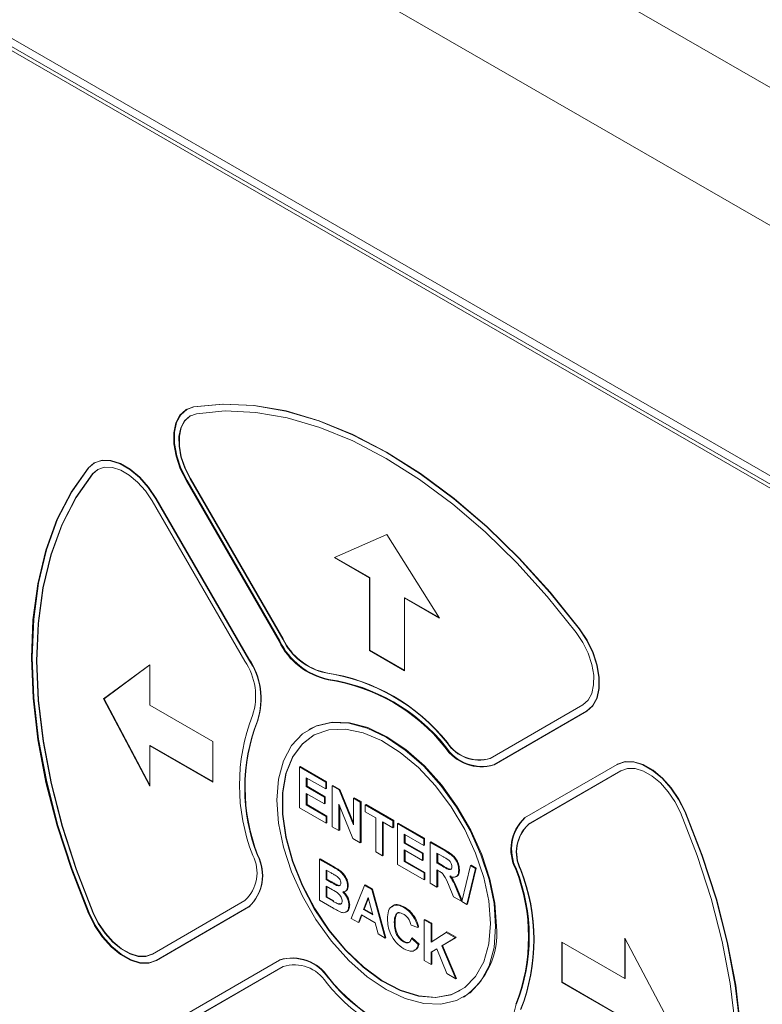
# Paper-space layout '2' of a CAD drawing. Header units: inches. Extents: x 1 to 109, y 1 to 85.
# Tile 47 of 66: x 81.59 to 83.09, y 27.8 to 29.79. Entities that reach past the tile are written whole.
import ezdxf

# ---------------------------------------------------------------- set-up
doc = ezdxf.new("R2010")
doc.units = ezdxf.units.IN
doc.header["$MEASUREMENT"] = 0

psp = doc.layouts.new('2')

# ---------------------------------------------------------------- linework, layer by layer
at = {"color": 7, "linetype": 'Continuous', "lineweight": 15, "ltscale": 5}
for p, q in [((74.21, 34.7828), (85.3716, 28.3393)), ((83.371, 29.2151), (81.2851, 30.4193)), ((83.4265, 28.6771), (81.2438, 29.9372)), ((81.2851, 29.8885), (83.371, 28.6843)), ((81.2921, 29.8926), (83.3781, 28.6884)), ((81.9379, 29.0042), (81.9235, 28.999)), ((81.9235, 28.999), (81.9227, 28.9986)), ((81.7374, 28.8911), (81.7256, 28.8811)), ((81.7366, 28.8907), (81.7359, 28.8903)), ((81.7441, 28.8777), (81.7338, 28.8689)), ((81.9228, 28.8542), (82.1101, 28.5302)), ((81.9242, 28.855), (82.1115, 28.531)), ((81.9303, 28.8585), (82.1176, 28.5345)), ((81.931, 28.8589), (82.1183, 28.535)), ((82.0407, 28.4899), (81.8534, 28.8139)), ((82.0482, 28.4943), (81.8609, 28.8183)), ((82.0489, 28.4947), (81.8616, 28.8187)), ((82.3281, 28.7459), (82.222, 28.6993)), ((82.4341, 28.5769), (82.3281, 28.7459)), ((82.222, 28.6993), (82.2927, 28.6585)), ((82.2228, 28.6997), (82.2934, 28.6589)), ((82.2934, 28.6589), (82.2927, 28.6585)), ((82.2927, 28.6585), (82.2927, 28.5115)), ((82.2934, 28.6589), (82.2934, 28.5119)), ((82.3641, 28.6181), (82.3634, 28.6177)), ((82.3634, 28.4707), (82.3634, 28.6177)), ((82.3634, 28.6177), (82.4341, 28.5769)), ((82.3641, 28.6181), (82.4333, 28.5781)), ((82.2934, 28.5119), (82.2927, 28.5115)), ((82.2927, 28.5115), (82.3634, 28.4707)), ((82.2934, 28.5119), (82.3634, 28.4715)), ((81.8491, 28.4823), (81.7557, 28.4137)), ((81.8491, 28.4822), (81.7564, 28.4141)), ((81.8491, 28.4007), (81.8491, 28.4823)), ((81.7564, 28.4141), (81.7557, 28.4137)), ((81.7557, 28.4137), (81.8491, 28.2374)), ((81.7564, 28.4141), (81.8491, 28.2391)), ((81.9764, 28.3272), (81.8491, 28.4007)), ((82.5365, 28.2932), (82.7234, 28.4016)), ((82.544, 28.2802), (82.7309, 28.3886)), ((82.5447, 28.2806), (82.7316, 28.389)), ((82.1718, 28.3527), (82.1704, 28.3518)), ((81.9764, 28.2455), (81.9764, 28.3272)), ((81.8498, 28.3194), (81.8491, 28.319)), ((81.8491, 28.2374), (81.8491, 28.319)), ((81.8491, 28.319), (81.9764, 28.2455)), ((81.8498, 28.3194), (81.9764, 28.2464)), ((82.1513, 28.276), (82.1527, 28.2768)), ((82.1513, 28.1934), (82.1513, 28.276)), ((82.1513, 28.276), (82.2045, 28.2453)), ((82.1527, 28.2768), (82.2059, 28.2461)), ((82.544, 28.2802), (82.5447, 28.2806)), ((82.5447, 28.2806), (82.5447, 28.2806)), ((82.793, 28.2813), (82.6061, 28.1729)), ((82.8005, 28.2683), (82.6136, 28.1599)), ((82.8008, 28.2685), (82.6143, 28.1603)), ((82.7938, 28.2817), (82.7931, 28.2813)), ((82.2045, 28.2316), (82.1651, 28.2543)), ((82.1651, 28.2543), (82.1651, 28.2363)), ((82.1665, 28.2535), (82.1665, 28.2371)), ((82.2045, 28.2453), (82.2059, 28.2461)), ((82.2045, 28.2453), (82.2045, 28.2316)), ((82.2059, 28.2461), (82.2059, 28.2324)), ((82.1651, 28.2363), (82.1665, 28.2371)), ((82.1651, 28.2363), (82.2017, 28.2152)), ((82.1665, 28.2371), (82.2032, 28.216)), ((82.2045, 28.2316), (82.2059, 28.2324)), ((82.2173, 28.2379), (82.2187, 28.2387)), ((82.2173, 28.1553), (82.2173, 28.2379)), ((82.2173, 28.2379), (82.2317, 28.2296)), ((82.2187, 28.2387), (82.2331, 28.2304)), ((82.2317, 28.2296), (82.2331, 28.2304)), ((82.2317, 28.2296), (82.2604, 28.1588)), ((82.2331, 28.2304), (82.2604, 28.1631)), ((82.2017, 28.2014), (82.1651, 28.2226)), ((82.1651, 28.2226), (82.1651, 28.1993)), ((82.1665, 28.2217), (82.1665, 28.2001)), ((82.2017, 28.2152), (82.2032, 28.216)), ((82.2017, 28.2152), (82.2017, 28.2014)), ((82.2032, 28.216), (82.2032, 28.2022)), ((82.2604, 28.213), (82.2618, 28.2139)), ((82.2604, 28.1588), (82.2604, 28.213)), ((82.2604, 28.213), (82.2742, 28.2051)), ((82.2618, 28.2139), (82.2756, 28.2059)), ((82.2742, 28.2051), (82.2756, 28.2059)), ((82.2742, 28.2051), (82.2742, 28.1225)), ((82.2756, 28.2059), (82.2756, 28.1234)), ((82.2054, 28.1622), (82.1513, 28.1934)), ((82.1651, 28.1993), (82.1665, 28.2001)), ((82.1651, 28.1993), (82.2054, 28.176)), ((82.1665, 28.2001), (82.2068, 28.1768)), ((82.2017, 28.2014), (82.2032, 28.2022)), ((82.2594, 28.1311), (82.2311, 28.2008)), ((82.2311, 28.2008), (82.2311, 28.1474)), ((82.2325, 28.1973), (82.2325, 28.1482)), ((82.2842, 28.1993), (82.2857, 28.2001)), ((82.2842, 28.1855), (82.2842, 28.1993)), ((82.2842, 28.1993), (82.3402, 28.167)), ((82.3053, 28.1734), (82.2842, 28.1855)), ((82.2857, 28.2001), (82.3416, 28.1678)), ((82.2054, 28.176), (82.2068, 28.1768)), ((82.2054, 28.176), (82.2054, 28.1622)), ((82.2068, 28.1768), (82.2068, 28.163)), ((82.3053, 28.1045), (82.3053, 28.1734)), ((82.3402, 28.1532), (82.3191, 28.1654)), ((82.3191, 28.1654), (82.3191, 28.0966)), ((82.3402, 28.167), (82.3416, 28.1678)), ((82.3402, 28.167), (82.3402, 28.1532)), ((82.3416, 28.1678), (82.3416, 28.1541)), ((82.2054, 28.1622), (82.2068, 28.163)), ((82.2311, 28.1474), (82.2173, 28.1553)), ((82.2311, 28.1474), (82.2325, 28.1482)), ((82.3205, 28.1646), (82.3205, 28.0974)), ((82.3402, 28.1532), (82.3416, 28.1541)), ((82.3493, 28.1617), (82.3507, 28.1625)), ((82.3493, 28.0791), (82.3493, 28.1617)), ((82.3493, 28.1617), (82.4025, 28.131)), ((82.3507, 28.1625), (82.4039, 28.1318)), ((82.2742, 28.1225), (82.2594, 28.1311)), ((82.4025, 28.1173), (82.3631, 28.14)), ((82.3631, 28.14), (82.3631, 28.122)), ((82.3645, 28.1392), (82.3645, 28.1228)), ((82.4025, 28.131), (82.4039, 28.1318)), ((82.4025, 28.131), (82.4025, 28.1173)), ((82.4039, 28.1318), (82.4039, 28.1181)), ((82.2742, 28.1225), (82.2756, 28.1234)), ((82.3631, 28.122), (82.3645, 28.1228)), ((82.3631, 28.122), (82.3997, 28.1009)), ((82.3997, 28.0871), (82.3631, 28.1083)), ((82.3631, 28.1083), (82.3631, 28.085)), ((82.3645, 28.1228), (82.4012, 28.1017)), ((82.3645, 28.1074), (82.3645, 28.0858)), ((82.4025, 28.1173), (82.4039, 28.1181)), ((82.4153, 28.1236), (82.4167, 28.1244)), ((82.4153, 28.041), (82.4153, 28.1236)), ((82.4153, 28.1236), (82.4453, 28.1063)), ((82.4167, 28.1244), (82.4467, 28.1071)), ((82.1917, 28.0893), (82.1931, 28.0901)), ((82.1917, 28.0893), (82.2205, 28.0727)), ((82.1917, 28.0068), (82.1917, 28.0893)), ((82.1931, 28.0901), (82.2219, 28.0735)), ((82.3191, 28.0966), (82.3053, 28.1045)), ((82.3191, 28.0966), (82.3205, 28.0974)), ((82.3631, 28.085), (82.3645, 28.0858)), ((82.3645, 28.0858), (82.4048, 28.0625)), ((82.3997, 28.1009), (82.4012, 28.1017)), ((82.3997, 28.1009), (82.3997, 28.0871)), ((82.3997, 28.0871), (82.4012, 28.0879)), ((82.4012, 28.1017), (82.4012, 28.0879)), ((82.4408, 28.0952), (82.4291, 28.1019)), ((82.4291, 28.1019), (82.4291, 28.0818)), ((82.4305, 28.1011), (82.4305, 28.0826)), ((82.2141, 28.0626), (82.2054, 28.0676)), ((82.2054, 28.0676), (82.2054, 28.0486)), ((82.2068, 28.0668), (82.2068, 28.0494)), ((82.4034, 28.0479), (82.3493, 28.0791)), ((82.3631, 28.085), (82.4034, 28.0617)), ((82.4291, 28.0818), (82.4305, 28.0826)), ((82.4291, 28.0818), (82.4401, 28.0754)), ((82.4321, 28.0663), (82.4291, 28.068)), ((82.4291, 28.068), (82.4291, 28.0331)), ((82.4305, 28.0826), (82.4416, 28.0762)), ((82.4305, 28.0672), (82.4305, 28.0339)), ((82.4731, 28.0674), (82.4745, 28.0682)), ((82.4792, 28.0042), (82.4966, 28.0767)), ((82.507, 28.0707), (82.4896, 27.9982)), ((82.5084, 28.0715), (82.491, 27.999)), ((82.4966, 28.0767), (82.498, 28.0775)), ((82.4966, 28.0767), (82.507, 28.0707)), ((82.498, 28.0775), (82.5084, 28.0715)), ((82.507, 28.0707), (82.5084, 28.0715)), ((82.2054, 28.0486), (82.2068, 28.0494)), ((82.2054, 28.0486), (82.2154, 28.0428)), ((82.2068, 28.0494), (82.2168, 28.0436)), ((82.4034, 28.0617), (82.4048, 28.0625)), ((82.4034, 28.0617), (82.4034, 28.0479)), ((82.4034, 28.0479), (82.4048, 28.0487)), ((82.4048, 28.0625), (82.4048, 28.0487)), ((82.2177, 28.0277), (82.2054, 28.0348)), ((82.2054, 28.0348), (82.2054, 28.0126)), ((82.2068, 28.034), (82.2068, 28.0134)), ((82.2264, 28.0367), (82.2278, 28.0376)), ((82.2485, 28.0357), (82.2499, 28.0366)), ((82.2558, 27.9697), (82.2828, 28.0367)), ((82.2828, 28.0367), (82.2843, 28.0375)), ((82.2828, 28.0367), (82.2974, 28.0283)), ((82.2843, 28.0375), (82.2988, 28.0291)), ((82.2974, 28.0283), (82.2988, 28.0291)), ((82.2974, 28.0283), (82.3246, 27.93)), ((82.2988, 28.0291), (82.326, 27.9308)), ((82.4291, 28.0331), (82.4153, 28.041)), ((82.4291, 28.0331), (82.4305, 28.0339)), ((82.4625, 28.0138), (82.4523, 28.0384)), ((82.4699, 28.0259), (82.4713, 28.0267)), ((82.4699, 28.0259), (82.4786, 28.0045)), ((82.4713, 28.0267), (82.4797, 28.0061)), ((81.8542, 27.8976), (82.0411, 28.0059)), ((82.2159, 27.9928), (82.1917, 28.0068)), ((82.2054, 28.0126), (82.2068, 28.0134)), ((82.2054, 28.0126), (82.2194, 28.0045)), ((82.2068, 28.0134), (82.2209, 28.0053)), ((82.2433, 28.0244), (82.2451, 28.0254)), ((82.2902, 28.0123), (82.2808, 27.9881)), ((82.2906, 28.0106), (82.2822, 27.9889)), ((82.2996, 27.9773), (82.2902, 28.0123)), ((82.4786, 28.0045), (82.4625, 28.0138)), ((81.8617, 27.8846), (82.0486, 27.993)), ((81.8624, 27.885), (82.0493, 27.9934)), ((82.2299, 27.999), (82.2313, 27.9998)), ((82.2512, 27.9963), (82.2527, 27.9971)), ((82.2808, 27.9881), (82.2822, 27.9889)), ((82.2808, 27.9881), (82.2996, 27.9773)), ((82.2822, 27.9889), (82.2991, 27.9792)), ((82.3623, 27.9919), (82.3637, 27.9927)), ((82.4786, 28.0045), (82.4794, 28.005)), ((82.4896, 27.9982), (82.4792, 28.0042)), ((82.4896, 27.9982), (82.491, 27.999)), ((82.2705, 27.9613), (82.2558, 27.9697)), ((82.2765, 27.9768), (82.2705, 27.9613)), ((82.2774, 27.9763), (82.2719, 27.9621)), ((82.304, 27.961), (82.2765, 27.9768)), ((82.3833, 27.9707), (82.3848, 27.9715)), ((82.4034, 27.9671), (82.4048, 27.9679)), ((82.4034, 27.8845), (82.4034, 27.9671)), ((82.4034, 27.9671), (82.4172, 27.9592)), ((82.4048, 27.9679), (82.4186, 27.96)), ((82.2705, 27.9613), (82.2719, 27.9621)), ((82.31, 27.9384), (82.304, 27.961)), ((82.3429, 27.9618), (82.3443, 27.9626)), ((82.3906, 27.9512), (82.3768, 27.956)), ((82.3906, 27.9512), (82.392, 27.952)), ((82.4172, 27.9592), (82.4186, 27.96)), ((82.4172, 27.9592), (82.4172, 27.9222)), ((82.4186, 27.96), (82.4186, 27.9231)), ((82.3246, 27.93), (82.31, 27.9384)), ((82.3246, 27.93), (82.326, 27.9308)), ((82.3777, 27.93), (82.3792, 27.9309)), ((82.3777, 27.93), (82.3915, 27.9168)), ((82.3792, 27.9309), (82.3929, 27.9176)), ((82.4172, 27.9222), (82.4473, 27.9417)), ((82.4662, 27.9308), (82.439, 27.9146)), ((82.4676, 27.9317), (82.4405, 27.9154)), ((82.4473, 27.9417), (82.4487, 27.9426)), ((82.4473, 27.9417), (82.4662, 27.9308)), ((82.4487, 27.9426), (82.4676, 27.9317)), ((82.4662, 27.9308), (82.4676, 27.9317)), ((82.9018, 27.7538), (82.8085, 27.9301)), ((82.8085, 27.9301), (82.8085, 27.8485)), ((82.8092, 27.9288), (82.8092, 27.8489)), ((82.3612, 27.9226), (82.3626, 27.9235)), ((82.3915, 27.9168), (82.3929, 27.9176)), ((82.4286, 27.9083), (82.4172, 27.9015)), ((82.4286, 27.9083), (82.4186, 27.9023)), ((82.4488, 27.8583), (82.4286, 27.9083)), ((82.439, 27.9146), (82.4405, 27.9154)), ((82.439, 27.9146), (82.4671, 27.8477)), ((82.4405, 27.9154), (82.4685, 27.8486)), ((82.6812, 27.9219), (82.6812, 27.8403)), ((82.8085, 27.8485), (82.6812, 27.9219)), ((82.6819, 27.9215), (82.6819, 27.8407)), ((82.4172, 27.9015), (82.4186, 27.9023)), ((82.4172, 27.9015), (82.4172, 27.8766)), ((82.4186, 27.9023), (82.4186, 27.8774)), ((81.8616, 27.8845), (81.8624, 27.8849)), ((81.8624, 27.8849), (81.8624, 27.885)), ((82.1107, 27.8856), (81.9238, 27.7772)), ((82.1182, 27.8726), (81.9313, 27.7642)), ((82.1185, 27.8728), (81.932, 27.7646)), ((82.1115, 27.8861), (82.1108, 27.8856)), ((82.4172, 27.8766), (82.4034, 27.8845)), ((82.4172, 27.8766), (82.4186, 27.8774)), ((82.4671, 27.8477), (82.4488, 27.8583)), ((82.4671, 27.8477), (82.4685, 27.8486)), ((82.8092, 27.8489), (82.8085, 27.8485)), ((82.6819, 27.8407), (82.6812, 27.8403)), ((82.6812, 27.8403), (82.8085, 27.7668)), ((82.6819, 27.8407), (82.8092, 27.7672)), ((82.4829, 27.8106), (82.4843, 27.8114))]:
    psp.add_line(p, q, dxfattribs=at)
at = {"color": 7, "linetype": 'Continuous', "lineweight": 15, "ltscale": 5, "flags": 128}
for points in [[(81.9372, 29.0038), (81.922, 28.9982), (81.9099, 28.9873), (81.9016, 28.9715), (81.8973, 28.9518), (81.8975, 28.929), (81.9019, 28.9044), (81.9105, 28.879), (81.9228, 28.8542)], [(81.9379, 29.0042), (81.9227, 28.9986), (81.9106, 28.9877), (81.9023, 28.9719), (81.898, 28.9522), (81.8982, 28.9294), (81.9026, 28.9048), (81.9112, 28.8794), (81.9235, 28.8546)], [(82.7163, 28.555), (82.6569, 28.6289), (82.5945, 28.6979), (82.5297, 28.7613), (82.463, 28.8184), (82.3951, 28.8689), (82.3266, 28.9121), (82.2581, 28.9478), (82.1902, 28.9756), (82.1236, 28.9952), (82.0588, 29.0065), (81.9965, 29.0094), (81.9372, 29.0038)], [(82.717, 28.5554), (82.6576, 28.6294), (82.5952, 28.6983), (82.5304, 28.7617), (82.4637, 28.8189), (82.3958, 28.8693), (82.3273, 28.9126), (82.2588, 28.9482), (82.1909, 28.976), (82.1243, 28.9957), (82.0595, 29.0069), (81.9972, 29.0098), (81.9379, 29.0042)], [(82.717, 28.5554), (82.6576, 28.6294), (82.5952, 28.6983), (82.5304, 28.7617), (82.4637, 28.8189), (82.3958, 28.8693), (82.3273, 28.9126), (82.2588, 28.9482), (82.1909, 28.976), (82.1243, 28.9957), (82.0595, 29.0069), (81.9972, 29.0098), (81.9379, 29.0042)], [(81.9242, 28.9995), (81.9234, 28.999), (81.9113, 28.9881), (81.903, 28.9724), (81.8988, 28.9526), (81.8989, 28.9298), (81.9033, 28.9052), (81.9119, 28.8798), (81.9242, 28.855)], [(81.943, 28.9902), (81.9296, 28.9852), (81.9189, 28.9756), (81.9116, 28.9618), (81.9079, 28.9444), (81.908, 28.9244), (81.9119, 28.9027), (81.9195, 28.8803), (81.9303, 28.8585)], [(81.931, 28.9861), (81.9303, 28.9857), (81.9197, 28.976), (81.9123, 28.9622), (81.9086, 28.9448), (81.9087, 28.9248), (81.9126, 28.9031), (81.9202, 28.8808), (81.931, 28.8589)], [(82.7105, 28.548), (82.652, 28.6209), (82.5906, 28.6888), (82.5267, 28.7513), (82.461, 28.8076), (82.3941, 28.8573), (82.3266, 28.8999), (82.2591, 28.9351), (82.1922, 28.9624), (82.1266, 28.9818), (82.0628, 28.9929), (82.0014, 28.9957), (81.943, 28.9902)], [(81.8609, 28.8183), (81.8455, 28.8413), (81.8278, 28.8614), (81.8087, 28.8775), (81.789, 28.889), (81.7698, 28.8951), (81.752, 28.8957), (81.7366, 28.8907), (81.7241, 28.8802)], [(81.8616, 28.8187), (81.8462, 28.8417), (81.8285, 28.8618), (81.8094, 28.8779), (81.7897, 28.8894), (81.7705, 28.8956), (81.7528, 28.8961), (81.7373, 28.8911), (81.7249, 28.8807)], [(81.8534, 28.8139), (81.8399, 28.8342), (81.8243, 28.8518), (81.8074, 28.8661), (81.7901, 28.8761), (81.7733, 28.8816), (81.7576, 28.8821), (81.744, 28.8776), (81.7331, 28.8685)], [(81.8616, 28.8187), (81.8462, 28.8417), (81.8285, 28.8618), (81.8094, 28.8779), (81.7897, 28.8894), (81.7705, 28.8956), (81.7528, 28.8961), (81.7373, 28.8911), (81.7366, 28.8907)], [(81.7241, 28.8802), (81.6898, 28.8315), (81.6612, 28.776), (81.6388, 28.7141), (81.6226, 28.6465), (81.6129, 28.5737), (81.6096, 28.4964), (81.613, 28.4153), (81.6229, 28.3312), (81.6392, 28.2449), (81.6618, 28.157), (81.6905, 28.0685), (81.725, 27.9801)], [(81.7249, 28.8807), (81.6905, 28.8319), (81.6619, 28.7764), (81.6395, 28.7145), (81.6233, 28.6469), (81.6136, 28.5741), (81.6104, 28.4968), (81.6137, 28.4157), (81.6236, 28.3316), (81.6399, 28.2453), (81.6625, 28.1574), (81.6912, 28.0689), (81.7257, 27.9805)], [(81.7256, 28.8811), (81.6912, 28.8324), (81.6626, 28.7768), (81.6402, 28.7149), (81.624, 28.6473), (81.6143, 28.5745), (81.6111, 28.4972), (81.6144, 28.4161), (81.6243, 28.332), (81.6406, 28.2457), (81.6632, 28.1578), (81.6919, 28.0693), (81.7264, 27.9809)], [(81.7331, 28.8685), (81.6992, 28.8205), (81.6711, 28.7657), (81.6489, 28.7048), (81.633, 28.6381), (81.6234, 28.5664), (81.6203, 28.4903), (81.6236, 28.4104), (81.6333, 28.3276), (81.6494, 28.2425), (81.6716, 28.1559), (81.6999, 28.0687), (81.7339, 27.9816)], [(81.7338, 28.8689), (81.6999, 28.8209), (81.6718, 28.7662), (81.6496, 28.7052), (81.6337, 28.6385), (81.6241, 28.5668), (81.621, 28.4907), (81.6243, 28.4108), (81.634, 28.328), (81.6501, 28.2429), (81.6723, 28.1563), (81.7006, 28.0691), (81.7346, 27.982)], [(82.7234, 28.4016), (82.7342, 28.411), (82.7417, 28.4246), (82.7456, 28.4419), (82.7457, 28.4618), (82.742, 28.4834), (82.7346, 28.5058), (82.7239, 28.5276), (82.7105, 28.548)], [(82.7309, 28.3886), (82.7432, 28.3993), (82.7517, 28.4148), (82.7562, 28.4344), (82.7563, 28.457), (82.752, 28.4816), (82.7436, 28.507), (82.7315, 28.5318), (82.7163, 28.555)], [(82.7316, 28.389), (82.7439, 28.3997), (82.7524, 28.4152), (82.7569, 28.4348), (82.757, 28.4574), (82.7527, 28.482), (82.7443, 28.5074), (82.7322, 28.5323), (82.717, 28.5554)], [(82.7316, 28.389), (82.7439, 28.3997), (82.7524, 28.4152), (82.7569, 28.4348), (82.757, 28.4574), (82.7527, 28.482), (82.7443, 28.5074), (82.7322, 28.5323), (82.717, 28.5554)], [(82.5476, 27.9536), (82.5443, 27.9999), (82.5343, 28.0486), (82.518, 28.0983), (82.4959, 28.1475), (82.4687, 28.1947), (82.4371, 28.2384), (82.4022, 28.2774), (82.365, 28.3103), (82.3267, 28.3364), (82.2883, 28.3546), (82.2511, 28.3646), (82.2162, 28.366), (82.1846, 28.3587), (82.1574, 28.3429), (82.1353, 28.3193), (82.119, 28.2883), (82.109, 28.2511), (82.1057, 28.2088), (82.109, 28.1625), (82.119, 28.1138), (82.1353, 28.0641), (82.1574, 28.0149), (82.1846, 27.9677), (82.2162, 27.924), (82.2511, 27.8851), (82.2883, 27.8521), (82.3267, 27.826), (82.365, 27.8078), (82.4022, 27.7978), (82.4371, 27.7964), (82.4687, 27.8037), (82.4959, 27.8195), (82.518, 27.8431), (82.5343, 27.8741), (82.5443, 27.9113), (82.5476, 27.9536)], [(82.549, 27.9545), (82.5457, 28.0007), (82.5357, 28.0494), (82.5194, 28.0991), (82.4973, 28.1483), (82.4701, 28.1955), (82.4386, 28.2392), (82.4036, 28.2782), (82.3664, 28.3112), (82.3281, 28.3372), (82.2897, 28.3555), (82.2525, 28.3654), (82.2176, 28.3668), (82.186, 28.3595), (82.1718, 28.3527)], [(82.537, 27.9598), (82.5336, 28.0051), (82.5236, 28.0529), (82.5072, 28.1016), (82.4851, 28.1496), (82.4578, 28.1954), (82.4263, 28.2376), (82.3917, 28.2747), (82.3549, 28.3056), (82.3172, 28.3293), (82.2798, 28.3451), (82.244, 28.3523), (82.2108, 28.3508), (82.1813, 28.3407), (82.1565, 28.3222), (82.1371, 28.296), (82.1239, 28.2629), (82.1171, 28.2239), (82.1171, 28.1804), (82.1239, 28.1336), (82.1371, 28.0852), (82.1565, 28.0367), (82.1813, 27.9895), (82.2108, 27.9454), (82.244, 27.9056), (82.2798, 27.8714), (82.3172, 27.844), (82.3549, 27.8242), (82.3917, 27.8126), (82.4263, 27.8097), (82.4578, 27.8156), (82.4851, 27.8299), (82.5072, 27.8524), (82.5236, 27.8822), (82.5336, 27.9183), (82.537, 27.9598)], [(82.4761, 27.824), (82.4585, 27.816), (82.427, 27.8102), (82.3924, 27.8131), (82.3556, 27.8246), (82.3179, 27.8444), (82.2806, 27.8718), (82.2447, 27.906), (82.2115, 27.9458), (82.182, 27.99), (82.1572, 28.0371), (82.1378, 28.0856), (82.1246, 28.1341), (82.1178, 28.1808), (82.1178, 28.2243), (82.1246, 28.2633), (82.1378, 28.2964), (82.1572, 28.3226), (82.1786, 28.3393)], [(82.9298, 28.1857), (82.9173, 28.2105), (82.9018, 28.2334), (82.884, 28.2533), (82.8648, 28.2692), (82.8452, 28.2804), (82.826, 28.2863), (82.8083, 28.2866), (82.793, 28.2813)], [(82.9305, 28.1861), (82.918, 28.2109), (82.9025, 28.2338), (82.8847, 28.2537), (82.8655, 28.2696), (82.8459, 28.2808), (82.8267, 28.2867), (82.8091, 28.287), (82.7937, 28.2817)], [(82.9305, 28.1861), (82.918, 28.2109), (82.9025, 28.2338), (82.8847, 28.2537), (82.8655, 28.2696), (82.8459, 28.2808), (82.8267, 28.2867), (82.8091, 28.287), (82.7937, 28.2817)], [(82.9209, 28.1842), (82.9099, 28.206), (82.8963, 28.2261), (82.8806, 28.2437), (82.8637, 28.2577), (82.8464, 28.2675), (82.8296, 28.2727), (82.814, 28.273), (82.8005, 28.2683)], [(82.9306, 27.2856), (82.9649, 27.3343), (82.9935, 27.3899), (83.016, 27.4517), (83.0321, 27.5194), (83.0419, 27.5922), (83.0451, 27.6695), (83.0417, 27.7505), (83.0318, 27.8346), (83.0155, 27.921), (82.9929, 28.0088), (82.9643, 28.0973), (82.9298, 28.1857)], [(82.9313, 27.286), (82.9657, 27.3347), (82.9942, 27.3903), (83.0167, 27.4522), (83.0328, 27.5198), (83.0426, 27.5926), (83.0458, 27.6699), (83.0424, 27.7509), (83.0326, 27.835), (83.0162, 27.9214), (82.9936, 28.0092), (82.965, 28.0977), (82.9305, 28.1861)], [(82.9313, 27.286), (82.9657, 27.3347), (82.9942, 27.3903), (83.0167, 27.4522), (83.0328, 27.5198), (83.0426, 27.5926), (83.0458, 27.6699), (83.0424, 27.7509), (83.0326, 27.835), (83.0162, 27.9214), (82.9936, 28.0092), (82.965, 28.0977), (82.9305, 28.1861)], [(82.9217, 27.2974), (82.9555, 27.3454), (82.9837, 27.4001), (83.0058, 27.4611), (83.0217, 27.5277), (83.0313, 27.5994), (83.0345, 27.6756), (83.0312, 27.7554), (83.0214, 27.8383), (83.0054, 27.9234), (82.9831, 28.0099), (82.9548, 28.0971), (82.9209, 28.1842)], [(81.725, 27.9801), (81.7374, 27.9554), (81.7529, 27.9325), (81.7707, 27.9126), (81.7899, 27.8966), (81.8096, 27.8854), (81.8287, 27.8795), (81.8464, 27.8792), (81.8617, 27.8846)], [(81.7257, 27.9805), (81.7381, 27.9558), (81.7536, 27.9329), (81.7714, 27.913), (81.7906, 27.897), (81.8103, 27.8858), (81.8294, 27.8799), (81.8471, 27.8796), (81.8624, 27.885)], [(81.7264, 27.9809), (81.7388, 27.9562), (81.7543, 27.9333), (81.7721, 27.9134), (81.7913, 27.8974), (81.811, 27.8862), (81.8301, 27.8803), (81.8478, 27.8801), (81.8631, 27.8854)], [(81.7339, 27.9816), (81.7448, 27.9599), (81.7585, 27.9397), (81.7741, 27.9222), (81.791, 27.9082), (81.8083, 27.8983), (81.8252, 27.8931), (81.8407, 27.8929), (81.8542, 27.8976)], [(81.7346, 27.982), (81.7455, 27.9603), (81.7592, 27.9401), (81.7748, 27.9226), (81.7917, 27.9086), (81.809, 27.8987), (81.8259, 27.8935), (81.8414, 27.8933), (81.8549, 27.898)]]:
    psp.add_lwpolyline(points, dxfattribs=at)
at = {"color": 7, "linetype": 'Continuous', "lineweight": 15, "ltscale": 25}
for centre, radius, start, end in [((82.238, 28.591), 0.1416, 205.4152, 258.2132), ((82.2387, 28.5914), 0.1416, 205.4152, 258.2132), ((82.2394, 28.5918), 0.1416, 205.4152, 258.2132), ((82.2301, 28.588), 0.1246, 205.4152, 258.2132), ((82.2308, 28.5884), 0.1246, 205.4152, 258.2132), ((81.9379, 28.419), 0.1249, 341.924, 34.6277), ((81.9314, 28.4136), 0.1419, 341.924, 34.6277), ((81.9321, 28.414), 0.1419, 341.924, 34.6277), ((82.1473, 28.0835), 0.3868, 38.638, 81.4716), ((82.148, 28.0839), 0.3868, 38.638, 81.4716), ((82.1537, 28.0835), 0.373, 38.638, 81.4716), ((82.1544, 28.0839), 0.373, 38.638, 81.4716), ((82.1552, 28.0843), 0.373, 38.638, 81.4716), ((82.4182, 28.2391), 0.3881, 158.6828, 201.4213), ((82.415, 28.2336), 0.3742, 158.6828, 201.4213), ((82.4157, 28.234), 0.3742, 158.6828, 201.4213), ((82.514, 28.3666), 0.0767, 212.7762, 287.0641), ((82.5147, 28.367), 0.0767, 212.7762, 287.0641), ((82.5184, 28.3636), 0.0872, 212.7762, 287.0641), ((82.5191, 28.364), 0.0872, 212.7762, 287.0641), ((82.5198, 28.3644), 0.0872, 212.7762, 287.0641), ((82.6659, 28.1091), 0.0875, 133.1537, 207.2678), ((82.6666, 28.1095), 0.0875, 133.1537, 207.2678), ((82.6673, 28.1099), 0.0875, 133.1537, 207.2678), ((82.6663, 28.1037), 0.077, 133.1537, 207.2678), ((82.667, 28.1041), 0.077, 133.1537, 207.2678), ((81.9885, 28.0621), 0.077, 313.1537, 27.2678), ((81.9888, 28.0568), 0.0875, 313.1537, 27.2678), ((81.9895, 28.0572), 0.0875, 313.1537, 27.2678), ((82.2398, 27.9323), 0.3742, 338.6828, 21.4213), ((82.2405, 27.9327), 0.3742, 338.6828, 21.4213), ((82.2412, 27.9331), 0.3742, 338.6828, 21.4213), ((82.2365, 27.9267), 0.3881, 338.6828, 21.4213), ((82.2372, 27.9271), 0.3881, 338.6828, 21.4213), ((82.3928, 27.939), 0.157, 305.6499, 5.6628), ((82.1363, 27.8022), 0.0872, 32.7762, 107.0641), ((82.137, 27.8027), 0.0872, 32.7762, 107.0641), ((82.1407, 27.7993), 0.0767, 32.7762, 107.0641), ((82.501, 28.0824), 0.373, 218.638, 261.4716), ((82.5017, 28.0828), 0.373, 218.638, 261.4716), ((82.5074, 28.0824), 0.3868, 218.638, 261.4716), ((82.724, 27.7526), 0.1419, 161.924, 214.6277)]:
    psp.add_arc(centre, radius, start, end, dxfattribs=at)
at = {"color": 7, "linetype": 'Continuous', "lineweight": 15, "ltscale": 5}
for points, knots in [([(82.4453, 28.1063), (82.4486, 28.1044), (82.455, 28.1005), (82.4633, 28.0937), (82.4684, 28.0859), (82.4721, 28.0774), (82.4727, 28.0714), (82.4731, 28.0674)], [0, 0, 0, 0, 0.251138, 0.500538, 0.625743, 0.751054, 1, 1, 1, 1]), ([(82.4467, 28.1071), (82.45, 28.1052), (82.4565, 28.1013), (82.4647, 28.0946), (82.4698, 28.0867), (82.4735, 28.0783), (82.4741, 28.0722), (82.4745, 28.0682)], [0, 0, 0, 0, 0.251138, 0.500538, 0.625743, 0.751054, 1, 1, 1, 1]), ([(82.4517, 28.0886), (82.4496, 28.0899), (82.446, 28.0922), (82.4424, 28.0942), (82.4408, 28.0952)], [0, 0, 0, 0, 0.559921, 1, 1, 1, 1]), ([(82.4593, 28.0746), (82.4592, 28.076), (82.459, 28.0788), (82.4564, 28.0844), (82.4535, 28.087), (82.4517, 28.0886)], [0, 0, 0, 0, 0.281084, 0.561281, 1, 1, 1, 1]), ([(82.2205, 28.0727), (82.227, 28.0691), (82.2369, 28.0637), (82.2454, 28.0497), (82.2481, 28.0414), (82.2484, 28.0376), (82.2485, 28.0357)], [0, 0, 0, 0, 0.49935, 0.748653, 0.874282, 1, 1, 1, 1]), ([(82.2219, 28.0735), (82.2284, 28.0699), (82.2383, 28.0645), (82.2468, 28.0505), (82.2496, 28.0422), (82.2498, 28.0385), (82.2499, 28.0366)], [0, 0, 0, 0, 0.49935, 0.748653, 0.874282, 1, 1, 1, 1]), ([(82.4523, 28.0384), (82.4498, 28.0449), (82.4462, 28.0539), (82.4379, 28.063), (82.4341, 28.0652), (82.4321, 28.0663)], [0, 0, 0, 0, 0.560986, 0.779305, 1, 1, 1, 1]), ([(82.4401, 28.0754), (82.4442, 28.0729), (82.4492, 28.0698), (82.4551, 28.0682), (82.4576, 28.069), (82.4591, 28.0712), (82.4593, 28.0735), (82.4593, 28.0746)], [0, 0, 0, 0, 0.5009076, 0.6257176, 0.7503646, 0.8750206, 1, 1, 1, 1]), ([(82.4416, 28.0762), (82.4456, 28.0738), (82.4506, 28.0707), (82.4564, 28.069), (82.4578, 28.0696), (82.4584, 28.0699)], [0, 0, 0, 0, 0.687728, 0.859088, 1, 1, 1, 1]), ([(82.4731, 28.0674), (82.4728, 28.0643), (82.4724, 28.0583), (82.4677, 28.0534), (82.4615, 28.0528), (82.4573, 28.0543), (82.4551, 28.055)], [0, 0, 0, 0, 0.279943, 0.558974, 0.779184, 1, 1, 1, 1]), ([(82.4745, 28.0682), (82.4742, 28.0652), (82.4737, 28.0592), (82.4702, 28.0547), (82.4672, 28.0545), (82.4666, 28.0545)], [0, 0, 0, 0, 0.443948, 0.886447, 1, 1, 1, 1]), ([(82.2271, 28.0548), (82.2247, 28.0563), (82.2204, 28.059), (82.216, 28.0615), (82.2141, 28.0626)], [0, 0, 0, 0, 0.55995, 1, 1, 1, 1]), ([(82.2347, 28.0413), (82.2346, 28.0427), (82.2344, 28.0454), (82.2318, 28.0509), (82.2289, 28.0533), (82.2271, 28.0548)], [0, 0, 0, 0, 0.2810709, 0.5610922, 1, 1, 1, 1]), ([(82.4551, 28.055), (82.4585, 28.0498), (82.4645, 28.0405), (82.4683, 28.0304), (82.4699, 28.0259)], [0, 0, 0, 0, 0.5581877, 1, 1, 1, 1]), ([(82.4566, 28.0559), (82.4599, 28.0507), (82.466, 28.0413), (82.4697, 28.0312), (82.4713, 28.0267)], [0, 0, 0, 0, 0.558188, 1, 1, 1, 1]), ([(82.2154, 28.0428), (82.2174, 28.0416), (82.2211, 28.0395), (82.2248, 28.0376), (82.2264, 28.0367)], [0, 0, 0, 0, 0.560048, 1, 1, 1, 1]), ([(82.2168, 28.0436), (82.2188, 28.0424), (82.2225, 28.0403), (82.2262, 28.0384), (82.2278, 28.0376)], [0, 0, 0, 0, 0.560048, 1, 1, 1, 1]), ([(82.2375, 28.0049), (82.2374, 28.0062), (82.2373, 28.0087), (82.2357, 28.0129), (82.2332, 28.0167), (82.2272, 28.0226), (82.2219, 28.0255), (82.2177, 28.0277)], [0, 0, 0, 0, 0.124948, 0.249715, 0.374439, 0.499416, 1, 1, 1, 1]), ([(82.2264, 28.0367), (82.2276, 28.0363), (82.23, 28.0354), (82.2328, 28.036), (82.2345, 28.0381), (82.2347, 28.0402), (82.2347, 28.0413)], [0, 0, 0, 0, 0.280494, 0.559925, 0.779752, 1, 1, 1, 1]), ([(82.2278, 28.0376), (82.229, 28.0371), (82.2313, 28.0361), (82.2331, 28.0368), (82.234, 28.0371)], [0, 0, 0, 0, 0.523017, 1, 1, 1, 1]), ([(82.2485, 28.0357), (82.2483, 28.0338), (82.248, 28.0298), (82.2451, 28.0246), (82.2412, 28.0239), (82.2388, 28.0234)], [0, 0, 0, 0, 0.280922, 0.561818, 1, 1, 1, 1]), ([(82.2499, 28.0366), (82.2497, 28.0346), (82.2494, 28.0307), (82.2475, 28.0267), (82.2453, 28.0261), (82.2446, 28.0259)], [0, 0, 0, 0, 0.398567, 0.797098, 1, 1, 1, 1]), ([(82.2388, 28.0234), (82.2408, 28.0213), (82.2448, 28.0172), (82.2501, 28.0073), (82.2508, 28.0004), (82.2512, 27.9963)], [0, 0, 0, 0, 0.281048, 0.561618, 1, 1, 1, 1]), ([(82.2402, 28.0242), (82.2422, 28.0222), (82.2462, 28.018), (82.2515, 28.0081), (82.2522, 28.0013), (82.2527, 27.9971)], [0, 0, 0, 0, 0.281048, 0.561618, 1, 1, 1, 1]), ([(82.2332, 27.9833), (82.23, 27.985), (82.2242, 27.988), (82.2184, 27.9913), (82.2159, 27.9928)], [0, 0, 0, 0, 0.559954, 1, 1, 1, 1]), ([(82.2194, 28.0045), (82.2214, 28.0033), (82.2249, 28.0013), (82.2283, 27.9997), (82.2299, 27.999)], [0, 0, 0, 0, 0.560184, 1, 1, 1, 1]), ([(82.2299, 27.999), (82.231, 27.9987), (82.2334, 27.998), (82.236, 27.9992), (82.2373, 28.0017), (82.2374, 28.0039), (82.2375, 28.0049)], [0, 0, 0, 0, 0.2800134, 0.5593541, 0.7794868, 1, 1, 1, 1]), ([(82.2313, 27.9998), (82.2325, 27.9994), (82.2344, 27.9988), (82.2358, 27.9997), (82.2364, 28)], [0, 0, 0, 0, 0.611817, 1, 1, 1, 1]), ([(82.2512, 27.9963), (82.2509, 27.9933), (82.2502, 27.9873), (82.2457, 27.9822), (82.2397, 27.9809), (82.2354, 27.9825), (82.2332, 27.9833)], [0, 0, 0, 0, 0.279789, 0.559453, 0.779461, 1, 1, 1, 1]), ([(82.2527, 27.9971), (82.2523, 27.9942), (82.2516, 27.9882), (82.248, 27.9834), (82.2448, 27.983), (82.244, 27.9829)], [0, 0, 0, 0, 0.426749, 0.853308, 1, 1, 1, 1]), ([(82.3292, 27.9685), (82.3295, 27.9744), (82.3301, 27.9861), (82.3381, 27.9963), (82.3499, 27.9979), (82.3581, 27.9939), (82.3623, 27.9919)], [0, 0, 0, 0, 0.280688, 0.559622, 0.779535, 1, 1, 1, 1]), ([(82.3388, 27.9933), (82.3395, 27.9944), (82.3422, 27.9984), (82.3515, 27.9985), (82.3596, 27.9946), (82.3637, 27.9927)], [0, 0, 0, 0, 0.150491, 0.574714, 1, 1, 1, 1]), ([(82.3623, 27.9919), (82.3666, 27.989), (82.3745, 27.9838), (82.3806, 27.9747), (82.3833, 27.9707)], [0, 0, 0, 0, 0.559913, 1, 1, 1, 1]), ([(82.3637, 27.9927), (82.3681, 27.9898), (82.3759, 27.9846), (82.382, 27.9755), (82.3848, 27.9715)], [0, 0, 0, 0, 0.559913, 1, 1, 1, 1]), ([(82.3618, 27.9086), (82.3567, 27.9122), (82.3465, 27.9193), (82.3353, 27.9372), (82.3298, 27.9543), (82.3294, 27.9637), (82.3292, 27.9685)], [0, 0, 0, 0, 0.279571, 0.558708, 0.779053, 1, 1, 1, 1]), ([(82.3613, 27.9787), (82.3592, 27.9797), (82.3549, 27.9818), (82.3492, 27.9812), (82.3435, 27.9758), (82.3431, 27.9676), (82.3429, 27.9618)], [0, 0, 0, 0, 0.18715, 0.37398, 0.560738, 1, 1, 1, 1]), ([(82.3527, 27.9817), (82.3521, 27.9817), (82.3496, 27.9816), (82.345, 27.9763), (82.3446, 27.9682), (82.3443, 27.9626)], [0, 0, 0, 0, 0.088216, 0.360225, 1, 1, 1, 1]), ([(82.3768, 27.956), (82.3762, 27.9585), (82.3749, 27.9636), (82.3707, 27.9705), (82.366, 27.9757), (82.3629, 27.9777), (82.3613, 27.9787)], [0, 0, 0, 0, 0.27983, 0.559275, 0.779493, 1, 1, 1, 1]), ([(82.3833, 27.9707), (82.3852, 27.9671), (82.3884, 27.9606), (82.3899, 27.9541), (82.3906, 27.9512)], [0, 0, 0, 0, 0.55896, 1, 1, 1, 1]), ([(82.3848, 27.9715), (82.3866, 27.9679), (82.3898, 27.9614), (82.3913, 27.9549), (82.392, 27.952)], [0, 0, 0, 0, 0.55896, 1, 1, 1, 1]), ([(82.3429, 27.9618), (82.343, 27.9579), (82.3432, 27.9503), (82.3465, 27.9382), (82.3535, 27.928), (82.3586, 27.9244), (82.3612, 27.9226)], [0, 0, 0, 0, 0.281346, 0.560537, 0.780083, 1, 1, 1, 1]), ([(82.3443, 27.9626), (82.3444, 27.9587), (82.3446, 27.9511), (82.3479, 27.9391), (82.3549, 27.9288), (82.3601, 27.9252), (82.3626, 27.9235)], [0, 0, 0, 0, 0.281346, 0.560537, 0.780083, 1, 1, 1, 1]), ([(82.3612, 27.9226), (82.3635, 27.9216), (82.368, 27.9195), (82.3748, 27.9214), (82.3766, 27.9267), (82.3777, 27.93)], [0, 0, 0, 0, 0.280473, 0.560455, 1, 1, 1, 1]), ([(82.3915, 27.9168), (82.3902, 27.9135), (82.3877, 27.9068), (82.3775, 27.9013), (82.3677, 27.9058), (82.3618, 27.9086)], [0, 0, 0, 0, 0.281276, 0.561399, 1, 1, 1, 1]), ([(82.3626, 27.9235), (82.3648, 27.9225), (82.3693, 27.9205), (82.3742, 27.9211), (82.3753, 27.9237), (82.3756, 27.9243)], [0, 0, 0, 0, 0.427479, 0.854208, 1, 1, 1, 1]), ([(82.3929, 27.9176), (82.3917, 27.9141), (82.3896, 27.908), (82.3845, 27.9062), (82.3823, 27.9054)], [0, 0, 0, 0, 0.576472, 1, 1, 1, 1])]:
    psp.add_open_spline(points, degree=3, knots=knots, dxfattribs=at)

doc.saveas('drawing.dxf')
